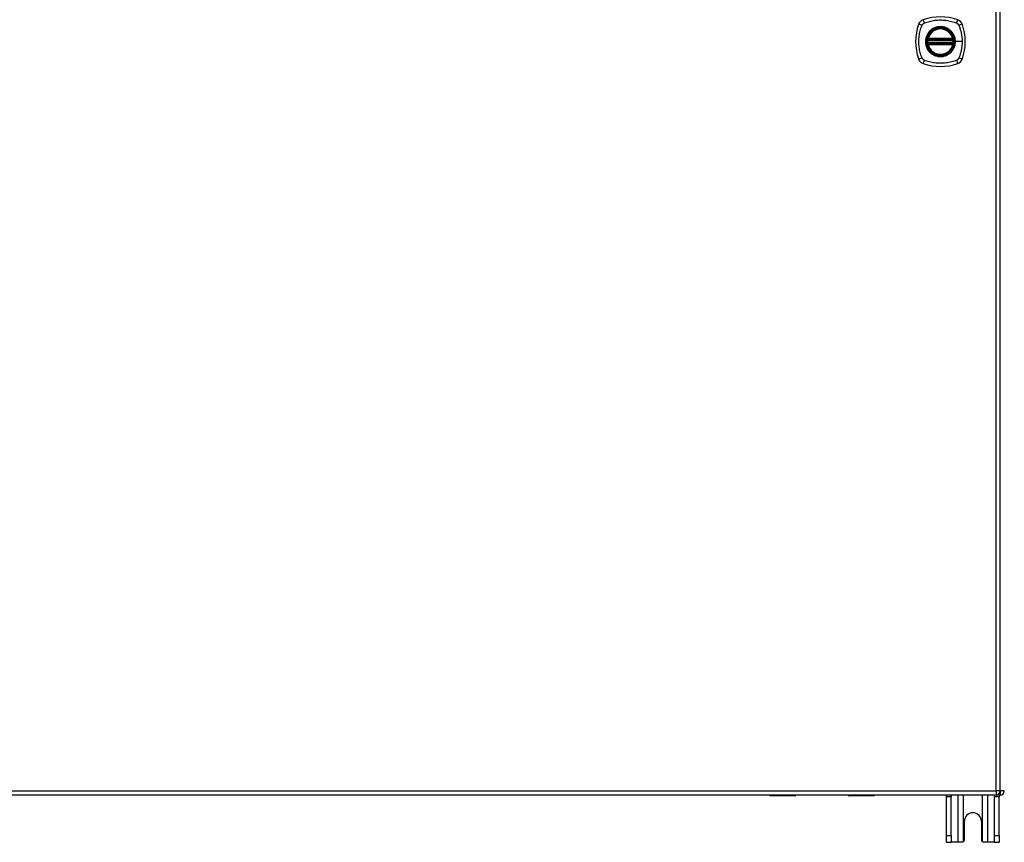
# Model space of a CAD drawing. Header units: inches. Extents: x 20 to 506, y 54 to 238.
# Tile 20 of 33: x 238 to 262, y 123 to 142. Entities that reach past the tile are written whole.
import ezdxf

# ---------------------------------------------------------------- set-up
doc = ezdxf.new("R2010")
doc.units = ezdxf.units.IN
doc.header["$MEASUREMENT"] = 0
doc.layers.add('Visible Edges(ANSI)', color=7, linetype='Continuous', lineweight=25)
doc.layers.add('Visible Tangent Edges(ANSI)', color=7, linetype='Continuous', lineweight=25)

msp = doc.modelspace()

# ---------------------------------------------------------------- linework, layer by layer
at = {"layer": 'Visible Edges(ANSI)'}
for p, q in [((261.553, 123.972), (261.553, 159.692)), ((259.833, 141.872), (260.426, 141.872)), ((259.837, 141.891), (260.422, 141.891)), ((260.426, 141.793), (259.833, 141.793)), ((260.422, 141.773), (259.837, 141.773)), ((261.454, 123.873), (213.849, 123.873)), ((256.054, 123.872), (214.518, 123.872)), ((256.658, 123.854), (256.073, 123.854)), ((256.674, 123.873), (256.674, 123.869)), ((257.933, 123.872), (256.674, 123.872)), ((257.933, 123.869), (257.933, 123.873)), ((258.534, 123.854), (257.949, 123.854)), ((261.553, 123.872), (258.553, 123.872)), ((260.277, 123.841), (260.277, 123.872)), ((260.277, 122.903), (260.277, 123.841)), ((260.382, 123.872), (260.382, 123.841)), ((260.382, 122.903), (260.382, 123.841)), ((261.422, 123.841), (261.422, 123.872)), ((261.422, 122.903), (261.422, 123.841)), ((261.527, 123.872), (261.527, 123.841)), ((261.527, 122.903), (261.527, 123.841)), ((260.699, 122.809), (260.699, 123.247)), ((261.105, 123.247), (261.105, 122.809)), ((260.277, 122.747), (260.277, 122.903)), ((260.382, 122.903), (260.382, 122.747)), ((261.422, 122.747), (261.422, 122.903)), ((261.527, 122.903), (261.527, 122.747)), ((260.277, 122.747), (260.382, 122.747)), ((260.546, 122.747), (260.382, 122.747)), ((260.637, 122.747), (260.546, 122.747)), ((261.258, 122.747), (261.167, 122.747)), ((261.422, 122.747), (261.258, 122.747)), ((261.422, 122.747), (261.527, 122.747))]:
    msp.add_line(p, q, dxfattribs=at)
at = {"layer": 'Visible Edges(ANSI)', "flags": 128}
for points in [[(259.821, 141.885), (259.821, 141.885), (259.821, 141.885), (259.821, 141.885), (259.821, 141.885), (259.821, 141.884), (259.821, 141.884), (259.821, 141.883), (259.82, 141.882), (259.82, 141.881), (259.82, 141.88), (259.82, 141.879), (259.82, 141.878), (259.82, 141.877), (259.819, 141.876), (259.819, 141.874), (259.819, 141.873), (259.819, 141.872), (259.819, 141.87), (259.819, 141.869), (259.818, 141.867), (259.818, 141.866), (259.818, 141.864), (259.818, 141.862), (259.818, 141.861)], [(260.441, 141.861), (260.441, 141.862), (260.441, 141.864), (260.441, 141.866), (260.44, 141.867), (260.44, 141.869), (260.44, 141.87), (260.44, 141.872), (260.44, 141.873), (260.44, 141.874), (260.439, 141.876), (260.439, 141.877), (260.439, 141.878), (260.439, 141.879), (260.439, 141.88), (260.439, 141.881), (260.438, 141.882), (260.438, 141.883), (260.438, 141.884), (260.438, 141.884), (260.438, 141.885), (260.438, 141.885), (260.438, 141.885), (260.438, 141.885), (260.438, 141.885)], [(259.818, 141.804), (259.818, 141.802), (259.818, 141.8), (259.818, 141.799), (259.818, 141.797), (259.819, 141.796), (259.819, 141.794), (259.819, 141.793), (259.819, 141.791), (259.819, 141.79), (259.819, 141.789), (259.82, 141.787), (259.82, 141.786), (259.82, 141.785), (259.82, 141.784), (259.82, 141.783), (259.82, 141.782), (259.821, 141.782), (259.821, 141.781), (259.821, 141.78), (259.821, 141.78), (259.821, 141.779), (259.821, 141.779), (259.821, 141.779), (259.821, 141.779)], [(260.438, 141.779), (260.438, 141.779), (260.438, 141.779), (260.438, 141.779), (260.438, 141.78), (260.438, 141.78), (260.438, 141.781), (260.438, 141.782), (260.438, 141.782), (260.439, 141.783), (260.439, 141.784), (260.439, 141.785), (260.439, 141.786), (260.439, 141.787), (260.439, 141.789), (260.44, 141.79), (260.44, 141.791), (260.44, 141.793), (260.44, 141.794), (260.44, 141.796), (260.44, 141.797), (260.441, 141.799), (260.441, 141.8), (260.441, 141.802), (260.441, 141.804)], [(260.681, 122.765), (260.679, 122.763), (260.678, 122.762), (260.676, 122.761), (260.675, 122.759), (260.673, 122.758), (260.671, 122.757), (260.67, 122.756), (260.668, 122.755), (260.666, 122.754), (260.664, 122.753), (260.662, 122.752), (260.66, 122.751), (260.658, 122.75), (260.656, 122.75), (260.655, 122.749), (260.653, 122.749), (260.651, 122.748), (260.649, 122.748), (260.647, 122.747), (260.645, 122.747), (260.643, 122.747), (260.641, 122.747), (260.639, 122.747), (260.637, 122.747)], [(261.167, 122.747), (261.165, 122.747), (261.163, 122.747), (261.161, 122.747), (261.159, 122.747), (261.157, 122.747), (261.155, 122.748), (261.153, 122.748), (261.151, 122.749), (261.149, 122.749), (261.147, 122.75), (261.145, 122.75), (261.144, 122.751), (261.142, 122.752), (261.14, 122.753), (261.138, 122.754), (261.136, 122.755), (261.134, 122.756), (261.133, 122.757), (261.131, 122.758), (261.129, 122.759), (261.128, 122.761), (261.126, 122.762), (261.125, 122.763), (261.123, 122.765)]]:
    msp.add_lwpolyline(points, dxfattribs=at)
at = {"layer": 'Visible Edges(ANSI)'}
for radius in [0.32, 0.315]:
    msp.add_circle((260.129, 141.832), radius, dxfattribs=at)
for centre, radius, start, end in [((259.775, 142.187), 0.177, 108.7722, 161.2278), ((260.129, 141.143), 1.28, 71.2278, 108.7722), ((260.484, 142.187), 0.177, 18.7722, 71.2278), ((260.818, 141.832), 1.28, 161.2278, 198.7722), ((260.129, 141.832), 0.313, 13.6344, 166.3656), ((259.44, 141.832), 1.28, 341.2278, 18.7722), ((260.129, 141.832), 0.313, 174.7499, 185.2501), ((260.129, 141.832), 0.313, 166.3656, 170.216), ((259.833, 141.883), 0.0118, 170.216, 270), ((259.837, 141.903), 0.0118, 166.3656, 270), ((260.422, 141.903), 0.0118, 270, 13.6344), ((260.426, 141.883), 0.0118, 270, 9.784), ((260.129, 141.832), 0.313, 9.784, 13.6344), ((260.129, 141.832), 0.313, 354.7499, 5.2501), ((259.833, 141.781), 0.0118, 90, 189.784), ((260.129, 141.832), 0.313, 189.784, 193.6344), ((259.837, 141.761), 0.0118, 90, 193.6344), ((260.129, 141.832), 0.313, 193.6344, 346.3656), ((260.422, 141.761), 0.0118, 346.3656, 90), ((260.426, 141.781), 0.0118, 350.216, 90), ((260.129, 141.832), 0.313, 346.3656, 350.216), ((259.775, 141.477), 0.177, 198.7722, 251.2278), ((260.484, 141.477), 0.177, 288.7722, 341.2278), ((260.129, 142.521), 1.28, 251.2278, 288.7722), ((261.454, 123.972), 0.099, 270, 0), ((261.553, 123.971), 0.099, 270, 0), ((256.073, 123.873), 0.0197, 180.5386, 270), ((256.658, 123.869), 0.0157, 270, 0), ((257.949, 123.869), 0.0157, 180, 270), ((258.534, 123.873), 0.0197, 270, 359.4614), ((260.902, 123.247), 0.203, 0, 180), ((260.637, 122.809), 0.062, 314.9335, 0), ((261.167, 122.809), 0.062, 180, 225.0665)]:
    msp.add_arc(centre, radius, start, end, dxfattribs=at)
at = {"layer": 'Visible Tangent Edges(ANSI)'}
for p, q in [((261.454, 123.972), (261.454, 159.692)), ((259.818, 141.861), (259.83, 141.86)), ((259.818, 141.804), (259.83, 141.805)), ((259.827, 141.884), (259.821, 141.885)), ((259.825, 141.906), (259.837, 141.903)), ((259.83, 141.86), (260.429, 141.86)), ((260.429, 141.805), (259.83, 141.805)), ((259.833, 141.872), (259.833, 141.882)), ((259.837, 141.891), (259.837, 141.903)), ((260.422, 141.903), (259.837, 141.903)), ((259.837, 141.881), (259.837, 141.891)), ((259.837, 141.881), (260.422, 141.881)), ((260.422, 141.903), (260.434, 141.906)), ((260.422, 141.903), (260.422, 141.891)), ((260.422, 141.891), (260.422, 141.881)), ((260.426, 141.882), (260.426, 141.872)), ((260.429, 141.86), (260.441, 141.861)), ((260.429, 141.805), (260.441, 141.804)), ((260.438, 141.885), (260.432, 141.884)), ((260.482, 141.832), (260.486, 141.832)), ((260.646, 141.832), (260.486, 141.832)), ((259.821, 141.779), (259.827, 141.78)), ((259.837, 141.761), (259.825, 141.758)), ((259.833, 141.783), (259.833, 141.793)), ((259.837, 141.773), (259.837, 141.783)), ((260.422, 141.783), (259.837, 141.783)), ((259.837, 141.761), (259.837, 141.773)), ((259.837, 141.761), (260.422, 141.761)), ((260.422, 141.783), (260.422, 141.773)), ((260.422, 141.773), (260.422, 141.761)), ((260.434, 141.758), (260.422, 141.761)), ((260.426, 141.793), (260.426, 141.783)), ((260.432, 141.78), (260.438, 141.779)), ((213.849, 123.972), (261.454, 123.972)), ((261.454, 123.972), (261.454, 123.873)), ((261.553, 123.972), (261.454, 123.972)), ((261.652, 123.971), (261.553, 123.971)), ((261.553, 123.962), (261.553, 123.872)), ((256.073, 123.873), (256.073, 123.854)), ((256.658, 123.854), (256.658, 123.873)), ((257.949, 123.873), (257.949, 123.854)), ((258.534, 123.854), (258.534, 123.873)), ((260.277, 123.841), (260.382, 123.841)), ((260.546, 123.872), (260.546, 122.747)), ((260.681, 122.765), (260.681, 123.872)), ((261.123, 123.872), (261.123, 122.765)), ((261.258, 122.747), (261.258, 123.872)), ((261.422, 123.841), (261.527, 123.841)), ((260.382, 122.903), (260.277, 122.903)), ((261.527, 122.903), (261.422, 122.903))]:
    msp.add_line(p, q, dxfattribs=at)
at = {"layer": 'Visible Tangent Edges(ANSI)', "flags": 128}
for points in [[(259.741, 142.272), (259.774, 142.286), (259.805, 142.296), (259.837, 142.306), (259.868, 142.315), (259.9, 142.323), (259.933, 142.329), (259.965, 142.335), (259.998, 142.34), (260.03, 142.344), (260.063, 142.347), (260.096, 142.348), (260.129, 142.349), (260.162, 142.348), (260.195, 142.347), (260.228, 142.344), (260.261, 142.34), (260.294, 142.335), (260.326, 142.329), (260.358, 142.323), (260.39, 142.315), (260.422, 142.306), (260.453, 142.296), (260.484, 142.286), (260.518, 142.272)], [(259.69, 141.444), (259.676, 141.477), (259.665, 141.508), (259.656, 141.54), (259.647, 141.571), (259.639, 141.603), (259.632, 141.635), (259.626, 141.668), (259.622, 141.7), (259.618, 141.733), (259.615, 141.766), (259.613, 141.799), (259.613, 141.832), (259.613, 141.865), (259.615, 141.898), (259.618, 141.931), (259.622, 141.964), (259.626, 141.996), (259.632, 142.029), (259.639, 142.061), (259.647, 142.093), (259.656, 142.125), (259.665, 142.156), (259.676, 142.187), (259.69, 142.221)], [(259.69, 142.221), (259.691, 142.224), (259.692, 142.226), (259.694, 142.229), (259.695, 142.232), (259.697, 142.234), (259.699, 142.237), (259.701, 142.239), (259.702, 142.242), (259.704, 142.244), (259.706, 142.246), (259.709, 142.249), (259.711, 142.251), (259.713, 142.253), (259.715, 142.255), (259.717, 142.257), (259.72, 142.259), (259.722, 142.261), (259.725, 142.263), (259.727, 142.265), (259.73, 142.266), (259.733, 142.268), (259.735, 142.269), (259.738, 142.271), (259.741, 142.272)], [(259.855, 142.06), (259.842, 142.044), (259.83, 142.027), (259.82, 142.009), (259.81, 141.991), (259.801, 141.972), (259.794, 141.953), (259.787, 141.934), (259.782, 141.914), (259.778, 141.894), (259.775, 141.873), (259.773, 141.853), (259.773, 141.832), (259.773, 141.811), (259.775, 141.791), (259.778, 141.771), (259.782, 141.751), (259.787, 141.731), (259.794, 141.711), (259.801, 141.692), (259.81, 141.673), (259.82, 141.655), (259.831, 141.638), (259.842, 141.621), (259.855, 141.605)], [(260.482, 141.832), (260.47, 141.741), (260.434, 141.656), (260.378, 141.583), (260.306, 141.527), (260.22, 141.492), (260.129, 141.48), (260.038, 141.492), (259.953, 141.527), (259.88, 141.583), (259.824, 141.656), (259.789, 141.741), (259.777, 141.832), (259.789, 141.924), (259.825, 142.009), (259.88, 142.082), (259.953, 142.137), (260.038, 142.172), (260.13, 142.184), (260.221, 142.172), (260.306, 142.137), (260.379, 142.081), (260.435, 142.008), (260.47, 141.923), (260.482, 141.832)], [(259.902, 142.107), (259.9, 142.105), (259.898, 142.103), (259.896, 142.101), (259.893, 142.1), (259.891, 142.098), (259.889, 142.096), (259.887, 142.094), (259.885, 142.092), (259.883, 142.09), (259.881, 142.088), (259.879, 142.086), (259.877, 142.084), (259.875, 142.082), (259.873, 142.08), (259.871, 142.078), (259.87, 142.076), (259.868, 142.074), (259.866, 142.072), (259.864, 142.07), (259.862, 142.068), (259.86, 142.066), (259.858, 142.064), (259.857, 142.062), (259.855, 142.06)], [(260.357, 142.107), (260.341, 142.119), (260.324, 142.131), (260.306, 142.142), (260.288, 142.152), (260.27, 142.16), (260.25, 142.168), (260.231, 142.174), (260.211, 142.18), (260.191, 142.184), (260.171, 142.187), (260.15, 142.188), (260.129, 142.189), (260.109, 142.188), (260.088, 142.187), (260.068, 142.184), (260.048, 142.18), (260.028, 142.174), (260.008, 142.168), (259.989, 142.16), (259.97, 142.152), (259.952, 142.142), (259.935, 142.131), (259.918, 142.119), (259.902, 142.107)], [(260.404, 142.06), (260.402, 142.062), (260.4, 142.064), (260.399, 142.066), (260.397, 142.068), (260.395, 142.07), (260.393, 142.072), (260.391, 142.074), (260.389, 142.076), (260.387, 142.078), (260.385, 142.08), (260.384, 142.082), (260.382, 142.084), (260.38, 142.086), (260.378, 142.088), (260.376, 142.09), (260.374, 142.092), (260.372, 142.094), (260.37, 142.096), (260.368, 142.098), (260.365, 142.1), (260.363, 142.101), (260.361, 142.103), (260.359, 142.105), (260.357, 142.107)], [(260.486, 141.832), (260.486, 141.842), (260.486, 141.853), (260.485, 141.863), (260.484, 141.873), (260.483, 141.883), (260.481, 141.894), (260.479, 141.904), (260.477, 141.914), (260.474, 141.924), (260.472, 141.934), (260.468, 141.944), (260.465, 141.953), (260.461, 141.963), (260.458, 141.972), (260.453, 141.982), (260.449, 141.991), (260.444, 142), (260.439, 142.009), (260.434, 142.018), (260.428, 142.027), (260.423, 142.035), (260.417, 142.044), (260.41, 142.052), (260.404, 142.06)], [(260.518, 142.272), (260.519, 142.271), (260.521, 142.271), (260.522, 142.27), (260.524, 142.269), (260.525, 142.269), (260.526, 142.268), (260.528, 142.267), (260.529, 142.266), (260.53, 142.265), (260.531, 142.265), (260.533, 142.264), (260.534, 142.263), (260.535, 142.262), (260.537, 142.261), (260.538, 142.26), (260.539, 142.259), (260.54, 142.258), (260.541, 142.257), (260.543, 142.256), (260.544, 142.255), (260.545, 142.254), (260.546, 142.253), (260.547, 142.252), (260.548, 142.251)], [(260.548, 142.251), (260.549, 142.25), (260.55, 142.249), (260.551, 142.248), (260.552, 142.246), (260.553, 142.245), (260.554, 142.244), (260.555, 142.243), (260.556, 142.242), (260.557, 142.241), (260.558, 142.239), (260.559, 142.238), (260.56, 142.237), (260.561, 142.236), (260.562, 142.234), (260.563, 142.233), (260.563, 142.232), (260.564, 142.23), (260.565, 142.229), (260.566, 142.228), (260.567, 142.226), (260.567, 142.225), (260.568, 142.224), (260.569, 142.222), (260.569, 142.221)], [(260.569, 142.221), (260.578, 142.203), (260.583, 142.187), (260.589, 142.172), (260.594, 142.156), (260.599, 142.141), (260.603, 142.125), (260.608, 142.109), (260.612, 142.093), (260.616, 142.077), (260.62, 142.061), (260.623, 142.045), (260.627, 142.029), (260.63, 142.013), (260.633, 141.996), (260.635, 141.98), (260.637, 141.964), (260.639, 141.947), (260.641, 141.931), (260.643, 141.915), (260.644, 141.898), (260.645, 141.882), (260.645, 141.865), (260.646, 141.849), (260.646, 141.832)], [(259.825, 141.906), (259.825, 141.905), (259.825, 141.904), (259.825, 141.903), (259.825, 141.902), (259.824, 141.901), (259.824, 141.9), (259.824, 141.899), (259.824, 141.898), (259.824, 141.897), (259.824, 141.897), (259.824, 141.896), (259.824, 141.895), (259.824, 141.894), (259.824, 141.893), (259.824, 141.892), (259.825, 141.891), (259.825, 141.89), (259.825, 141.889), (259.825, 141.888), (259.826, 141.887), (259.826, 141.887), (259.826, 141.886), (259.827, 141.885), (259.827, 141.884)], [(259.827, 141.884), (259.827, 141.884), (259.827, 141.884), (259.828, 141.884), (259.828, 141.884), (259.828, 141.884), (259.828, 141.883), (259.828, 141.883), (259.829, 141.883), (259.829, 141.883), (259.829, 141.883), (259.829, 141.883), (259.83, 141.883), (259.83, 141.883), (259.83, 141.882), (259.83, 141.882), (259.831, 141.882), (259.831, 141.882), (259.831, 141.882), (259.831, 141.882), (259.832, 141.882), (259.832, 141.882), (259.832, 141.882), (259.832, 141.882), (259.833, 141.882)], [(259.83, 141.86), (259.83, 141.861), (259.83, 141.861), (259.83, 141.862), (259.83, 141.863), (259.83, 141.864), (259.83, 141.864), (259.831, 141.865), (259.831, 141.866), (259.831, 141.866), (259.831, 141.867), (259.831, 141.868), (259.832, 141.868), (259.832, 141.869), (259.832, 141.869), (259.832, 141.87), (259.832, 141.87), (259.832, 141.87), (259.832, 141.871), (259.832, 141.871), (259.833, 141.871), (259.833, 141.871), (259.833, 141.871), (259.833, 141.872), (259.833, 141.872)], [(259.833, 141.793), (259.833, 141.793), (259.833, 141.793), (259.833, 141.793), (259.833, 141.793), (259.832, 141.793), (259.832, 141.794), (259.832, 141.794), (259.832, 141.794), (259.832, 141.795), (259.832, 141.795), (259.832, 141.796), (259.832, 141.796), (259.831, 141.797), (259.831, 141.797), (259.831, 141.798), (259.831, 141.799), (259.831, 141.799), (259.83, 141.8), (259.83, 141.801), (259.83, 141.802), (259.83, 141.802), (259.83, 141.803), (259.83, 141.804), (259.83, 141.805)], [(259.833, 141.882), (259.833, 141.882), (259.833, 141.882), (259.833, 141.882), (259.833, 141.882), (259.833, 141.882), (259.834, 141.882), (259.834, 141.882), (259.834, 141.882), (259.834, 141.882), (259.834, 141.882), (259.835, 141.882), (259.835, 141.881), (259.835, 141.881), (259.835, 141.881), (259.835, 141.881), (259.835, 141.881), (259.836, 141.881), (259.836, 141.881), (259.836, 141.881), (259.836, 141.881), (259.836, 141.881), (259.836, 141.881), (259.837, 141.881), (259.837, 141.881)], [(260.404, 141.605), (260.411, 141.613), (260.417, 141.621), (260.423, 141.629), (260.428, 141.638), (260.434, 141.647), (260.439, 141.655), (260.444, 141.664), (260.449, 141.674), (260.453, 141.683), (260.458, 141.692), (260.461, 141.702), (260.465, 141.711), (260.468, 141.721), (260.472, 141.731), (260.474, 141.741), (260.477, 141.751), (260.479, 141.761), (260.481, 141.771), (260.483, 141.781), (260.484, 141.791), (260.485, 141.801), (260.486, 141.812), (260.486, 141.822), (260.486, 141.832)], [(260.422, 141.881), (260.422, 141.881), (260.422, 141.881), (260.423, 141.881), (260.423, 141.881), (260.423, 141.881), (260.423, 141.881), (260.423, 141.881), (260.424, 141.881), (260.424, 141.881), (260.424, 141.881), (260.424, 141.881), (260.424, 141.881), (260.424, 141.882), (260.425, 141.882), (260.425, 141.882), (260.425, 141.882), (260.425, 141.882), (260.425, 141.882), (260.425, 141.882), (260.426, 141.882), (260.426, 141.882), (260.426, 141.882), (260.426, 141.882), (260.426, 141.882)], [(260.426, 141.882), (260.427, 141.882), (260.427, 141.882), (260.427, 141.882), (260.427, 141.882), (260.428, 141.882), (260.428, 141.882), (260.428, 141.882), (260.428, 141.882), (260.429, 141.882), (260.429, 141.882), (260.429, 141.883), (260.429, 141.883), (260.43, 141.883), (260.43, 141.883), (260.43, 141.883), (260.43, 141.883), (260.43, 141.883), (260.431, 141.883), (260.431, 141.884), (260.431, 141.884), (260.431, 141.884), (260.432, 141.884), (260.432, 141.884), (260.432, 141.884)], [(260.426, 141.872), (260.426, 141.872), (260.426, 141.871), (260.426, 141.871), (260.426, 141.871), (260.426, 141.871), (260.427, 141.871), (260.427, 141.87), (260.427, 141.87), (260.427, 141.87), (260.427, 141.869), (260.427, 141.869), (260.427, 141.868), (260.428, 141.868), (260.428, 141.867), (260.428, 141.866), (260.428, 141.866), (260.428, 141.865), (260.428, 141.864), (260.429, 141.864), (260.429, 141.863), (260.429, 141.862), (260.429, 141.861), (260.429, 141.861), (260.429, 141.86)], [(260.429, 141.805), (260.429, 141.804), (260.429, 141.803), (260.429, 141.802), (260.429, 141.802), (260.429, 141.801), (260.428, 141.8), (260.428, 141.799), (260.428, 141.799), (260.428, 141.798), (260.428, 141.797), (260.428, 141.797), (260.427, 141.796), (260.427, 141.796), (260.427, 141.795), (260.427, 141.795), (260.427, 141.794), (260.427, 141.794), (260.427, 141.794), (260.426, 141.793), (260.426, 141.793), (260.426, 141.793), (260.426, 141.793), (260.426, 141.793), (260.426, 141.793)], [(260.432, 141.884), (260.432, 141.885), (260.433, 141.886), (260.433, 141.887), (260.433, 141.887), (260.434, 141.888), (260.434, 141.889), (260.434, 141.89), (260.434, 141.891), (260.434, 141.892), (260.435, 141.893), (260.435, 141.894), (260.435, 141.895), (260.435, 141.896), (260.435, 141.897), (260.435, 141.897), (260.435, 141.898), (260.435, 141.899), (260.435, 141.9), (260.434, 141.901), (260.434, 141.902), (260.434, 141.903), (260.434, 141.904), (260.434, 141.905), (260.434, 141.906)], [(260.646, 141.832), (260.646, 141.816), (260.645, 141.799), (260.645, 141.783), (260.644, 141.766), (260.643, 141.75), (260.641, 141.733), (260.639, 141.717), (260.637, 141.7), (260.635, 141.684), (260.633, 141.668), (260.63, 141.652), (260.627, 141.635), (260.623, 141.619), (260.62, 141.603), (260.616, 141.587), (260.612, 141.571), (260.608, 141.555), (260.603, 141.54), (260.599, 141.524), (260.594, 141.508), (260.589, 141.493), (260.583, 141.477), (260.578, 141.462), (260.569, 141.444)], [(259.827, 141.78), (259.827, 141.779), (259.826, 141.779), (259.826, 141.778), (259.826, 141.777), (259.825, 141.776), (259.825, 141.775), (259.825, 141.774), (259.825, 141.773), (259.824, 141.773), (259.824, 141.772), (259.824, 141.771), (259.824, 141.77), (259.824, 141.769), (259.824, 141.768), (259.824, 141.767), (259.824, 141.766), (259.824, 141.765), (259.824, 141.764), (259.824, 141.763), (259.825, 141.762), (259.825, 141.761), (259.825, 141.76), (259.825, 141.759), (259.825, 141.758)], [(259.833, 141.783), (259.832, 141.783), (259.832, 141.783), (259.832, 141.783), (259.832, 141.783), (259.831, 141.782), (259.831, 141.782), (259.831, 141.782), (259.831, 141.782), (259.83, 141.782), (259.83, 141.782), (259.83, 141.782), (259.83, 141.782), (259.829, 141.782), (259.829, 141.782), (259.829, 141.781), (259.829, 141.781), (259.828, 141.781), (259.828, 141.781), (259.828, 141.781), (259.828, 141.781), (259.828, 141.781), (259.827, 141.78), (259.827, 141.78), (259.827, 141.78)], [(259.837, 141.783), (259.837, 141.783), (259.836, 141.783), (259.836, 141.783), (259.836, 141.783), (259.836, 141.783), (259.836, 141.783), (259.836, 141.783), (259.835, 141.783), (259.835, 141.783), (259.835, 141.783), (259.835, 141.783), (259.835, 141.783), (259.835, 141.783), (259.834, 141.783), (259.834, 141.783), (259.834, 141.783), (259.834, 141.783), (259.834, 141.783), (259.833, 141.783), (259.833, 141.783), (259.833, 141.783), (259.833, 141.783), (259.833, 141.783), (259.833, 141.783)], [(259.855, 141.605), (259.857, 141.603), (259.858, 141.6), (259.86, 141.598), (259.862, 141.596), (259.864, 141.594), (259.866, 141.592), (259.868, 141.59), (259.87, 141.588), (259.871, 141.586), (259.873, 141.584), (259.875, 141.582), (259.877, 141.58), (259.879, 141.578), (259.881, 141.576), (259.883, 141.574), (259.885, 141.572), (259.887, 141.57), (259.889, 141.569), (259.891, 141.567), (259.893, 141.565), (259.896, 141.563), (259.898, 141.561), (259.9, 141.559), (259.902, 141.558)], [(260.357, 141.558), (260.359, 141.559), (260.361, 141.561), (260.363, 141.563), (260.365, 141.565), (260.367, 141.567), (260.37, 141.569), (260.372, 141.57), (260.374, 141.572), (260.376, 141.574), (260.378, 141.576), (260.38, 141.578), (260.382, 141.58), (260.384, 141.582), (260.385, 141.584), (260.387, 141.586), (260.389, 141.588), (260.391, 141.59), (260.393, 141.592), (260.395, 141.594), (260.397, 141.596), (260.399, 141.598), (260.4, 141.6), (260.402, 141.603), (260.404, 141.605)], [(260.426, 141.783), (260.426, 141.783), (260.426, 141.783), (260.426, 141.783), (260.426, 141.783), (260.425, 141.783), (260.425, 141.783), (260.425, 141.783), (260.425, 141.783), (260.425, 141.783), (260.425, 141.783), (260.424, 141.783), (260.424, 141.783), (260.424, 141.783), (260.424, 141.783), (260.424, 141.783), (260.424, 141.783), (260.423, 141.783), (260.423, 141.783), (260.423, 141.783), (260.423, 141.783), (260.423, 141.783), (260.422, 141.783), (260.422, 141.783), (260.422, 141.783)], [(260.432, 141.78), (260.432, 141.78), (260.432, 141.78), (260.431, 141.781), (260.431, 141.781), (260.431, 141.781), (260.431, 141.781), (260.43, 141.781), (260.43, 141.781), (260.43, 141.781), (260.43, 141.782), (260.43, 141.782), (260.429, 141.782), (260.429, 141.782), (260.429, 141.782), (260.429, 141.782), (260.428, 141.782), (260.428, 141.782), (260.428, 141.782), (260.428, 141.782), (260.427, 141.783), (260.427, 141.783), (260.427, 141.783), (260.427, 141.783), (260.426, 141.783)], [(260.434, 141.758), (260.434, 141.759), (260.434, 141.76), (260.434, 141.761), (260.434, 141.762), (260.434, 141.763), (260.435, 141.764), (260.435, 141.765), (260.435, 141.766), (260.435, 141.767), (260.435, 141.768), (260.435, 141.769), (260.435, 141.77), (260.435, 141.771), (260.435, 141.772), (260.434, 141.773), (260.434, 141.773), (260.434, 141.774), (260.434, 141.775), (260.434, 141.776), (260.433, 141.777), (260.433, 141.778), (260.433, 141.779), (260.432, 141.779), (260.432, 141.78)], [(259.741, 141.392), (259.738, 141.394), (259.735, 141.395), (259.733, 141.397), (259.73, 141.398), (259.727, 141.4), (259.725, 141.402), (259.722, 141.403), (259.72, 141.405), (259.718, 141.407), (259.715, 141.409), (259.713, 141.411), (259.711, 141.413), (259.709, 141.416), (259.707, 141.418), (259.704, 141.42), (259.703, 141.423), (259.701, 141.425), (259.699, 141.428), (259.697, 141.43), (259.695, 141.433), (259.694, 141.435), (259.692, 141.438), (259.691, 141.441), (259.69, 141.444)], [(260.518, 141.392), (260.484, 141.378), (260.453, 141.368), (260.422, 141.358), (260.39, 141.35), (260.358, 141.342), (260.326, 141.335), (260.294, 141.329), (260.261, 141.324), (260.228, 141.32), (260.195, 141.318), (260.162, 141.316), (260.129, 141.316), (260.096, 141.316), (260.063, 141.318), (260.03, 141.321), (259.998, 141.324), (259.965, 141.329), (259.933, 141.335), (259.9, 141.342), (259.868, 141.35), (259.837, 141.358), (259.805, 141.368), (259.774, 141.378), (259.741, 141.392)], [(259.902, 141.558), (259.918, 141.545), (259.935, 141.533), (259.953, 141.523), (259.971, 141.513), (259.989, 141.504), (260.009, 141.497), (260.028, 141.49), (260.048, 141.485), (260.068, 141.481), (260.088, 141.478), (260.109, 141.476), (260.129, 141.475), (260.15, 141.476), (260.171, 141.478), (260.191, 141.481), (260.211, 141.485), (260.231, 141.49), (260.251, 141.497), (260.27, 141.504), (260.288, 141.513), (260.307, 141.523), (260.324, 141.533), (260.341, 141.545), (260.357, 141.558)], [(260.569, 141.444), (260.568, 141.441), (260.567, 141.438), (260.565, 141.435), (260.563, 141.433), (260.562, 141.43), (260.56, 141.428), (260.558, 141.425), (260.556, 141.423), (260.554, 141.42), (260.552, 141.418), (260.55, 141.416), (260.548, 141.414), (260.546, 141.411), (260.544, 141.409), (260.541, 141.407), (260.539, 141.405), (260.537, 141.403), (260.534, 141.402), (260.532, 141.4), (260.529, 141.398), (260.526, 141.397), (260.524, 141.395), (260.521, 141.394), (260.518, 141.392)], [(256.288, 123.873), (256.289, 123.872), (256.29, 123.87), (256.292, 123.868), (256.294, 123.867), (256.296, 123.866), (256.299, 123.865), (256.302, 123.864), (256.305, 123.864), (256.308, 123.863), (256.312, 123.863), (256.315, 123.862), (256.319, 123.862), (256.323, 123.862), (256.327, 123.863), (256.33, 123.863), (256.334, 123.864), (256.337, 123.864), (256.34, 123.865), (256.342, 123.866), (256.345, 123.867), (256.347, 123.869), (256.348, 123.87), (256.349, 123.872), (256.35, 123.873)], [(256.33, 123.873), (256.33, 123.873), (256.329, 123.873), (256.328, 123.873), (256.327, 123.872), (256.326, 123.872), (256.325, 123.872), (256.324, 123.872), (256.323, 123.872), (256.322, 123.872), (256.321, 123.872), (256.32, 123.872), (256.319, 123.872), (256.318, 123.872), (256.317, 123.872), (256.316, 123.872), (256.315, 123.872), (256.314, 123.872), (256.313, 123.872), (256.312, 123.872), (256.311, 123.872), (256.311, 123.873), (256.31, 123.873), (256.309, 123.873), (256.308, 123.873)], [(258.257, 123.873), (258.258, 123.872), (258.259, 123.87), (258.26, 123.869), (258.262, 123.867), (258.264, 123.866), (258.267, 123.865), (258.27, 123.864), (258.273, 123.864), (258.277, 123.863), (258.28, 123.863), (258.284, 123.862), (258.288, 123.862), (258.291, 123.862), (258.295, 123.863), (258.299, 123.863), (258.302, 123.864), (258.305, 123.864), (258.308, 123.865), (258.311, 123.866), (258.313, 123.867), (258.315, 123.868), (258.317, 123.87), (258.318, 123.872), (258.319, 123.873)], [(258.299, 123.873), (258.298, 123.873), (258.297, 123.873), (258.296, 123.873), (258.295, 123.872), (258.295, 123.872), (258.294, 123.872), (258.293, 123.872), (258.292, 123.872), (258.291, 123.872), (258.29, 123.872), (258.289, 123.872), (258.288, 123.872), (258.287, 123.872), (258.286, 123.872), (258.285, 123.872), (258.284, 123.872), (258.283, 123.872), (258.282, 123.872), (258.281, 123.872), (258.28, 123.872), (258.279, 123.873), (258.278, 123.873), (258.277, 123.873), (258.276, 123.873)]]:
    msp.add_lwpolyline(points, dxfattribs=at)
at = {"layer": 'Visible Tangent Edges(ANSI)'}
for radius in [0.346, 0.342, 0.325, 0.324]:
    msp.add_circle((260.129, 141.832), radius, dxfattribs=at)
for start, end in [(13.6344, 166.3656), (174.7499, 185.2501), (354.7499, 5.2501), (193.6344, 346.3656)]:
    msp.add_arc((260.129, 141.832), 0.301, start, end, dxfattribs=at)
for centre, major_axis, ratio, start_param, end_param in [((259.755, 142.244), (-0.037, 0.112), 0.042597, 0.170073, 1.307344), ((260.504, 142.244), (0.037, 0.112), 0.042597, 4.975842, 6.113112), ((259.717, 142.207), (-0.112, 0.037), 0.042597, 4.975842, 6.113112), ((260.542, 142.207), (0.112, 0.037), 0.042597, 0.170073, 1.307344), ((259.821, 141.885), (0.00773, 0.00893), 0.431674, 4.96723, 6.283185), ((259.833, 141.88), (0.0021, 0.0116), 0.025638, 0, 1.426581), ((260.426, 141.88), (-0.0021, 0.0116), 0.025638, 4.856604, 6.283185), ((260.438, 141.885), (-0.00773, 0.00893), 0.431674, 0, 1.315955), ((259.821, 141.779), (0.00773, -0.00893), 0.431674, 0, 1.315955), ((259.833, 141.784), (0.0021, -0.0116), 0.025638, 4.856604, 6.283185), ((260.426, 141.784), (-0.0021, -0.0116), 0.025638, 0, 1.426581), ((260.438, 141.779), (-0.00773, -0.00893), 0.431674, 4.96723, 6.283185), ((259.717, 141.458), (-0.112, -0.037), 0.042597, 0.170073, 1.307344), ((259.755, 141.42), (-0.037, -0.112), 0.042597, 4.975842, 6.113112), ((260.504, 141.42), (0.037, -0.112), 0.042597, 0.170073, 1.307344), ((260.542, 141.458), (0.112, -0.037), 0.042597, 4.975842, 6.113112)]:
    msp.add_ellipse(centre, major_axis=major_axis, ratio=ratio, start_param=start_param, end_param=end_param, dxfattribs=at)

doc.saveas('drawing.dxf')
